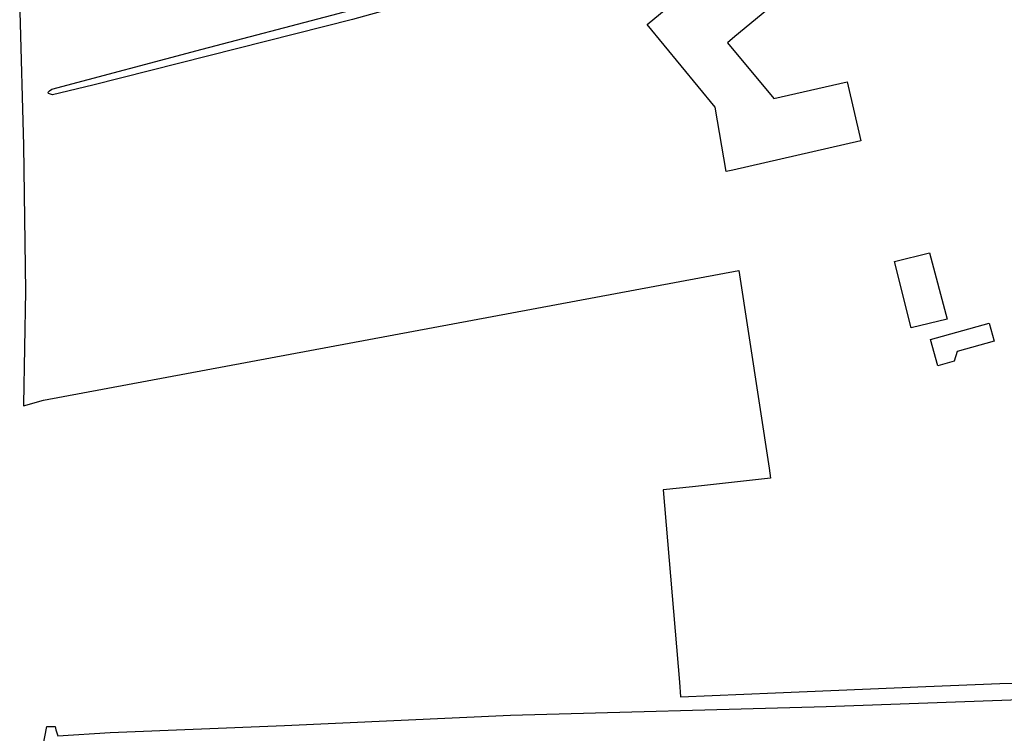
# Model space of a CAD drawing. Header units: metres. Extents: x 155581 to 157790, y 453982 to 460043.
# Tile 53 of 81: x 156051 to 156202, y 458198 to 458308. Entities that reach past the tile are written whole.
import ezdxf

# ---------------------------------------------------------------- set-up
doc = ezdxf.new("R2010")
doc.units = ezdxf.units.M
doc.header["$LTSCALE"] = 4
doc.layers.add('G_BTD', color=3, linetype='CONTINUOUS')
doc.layers.add('G_OTD', color=32, linetype='CONTINUOUS')

msp = doc.modelspace()

# ---------------------------------------------------------------- linework, layer by layer
at = {"layer": 'G_BTD', "linetype": 'Continuous', "transparency": 33554687}
msp.add_lwpolyline([(156178.635, 458154.688), (156137.687, 458155.449), (156061.159, 458152.356), (156060.623, 458151.096), (156055.163, 458151.021), (156054.543, 458196.325), (156055.144, 458199.482), (156056.403, 458199.489), (156056.503, 458199.006), (156056.806, 458198.073), (156064.861, 458198.574), (156091.584, 458199.632), (156126.245, 458201.22), (156174.65, 458202.554), (156210.081, 458203.86), (156214.749, 458204.087)], dxfattribs=at)
at = {"layer": 'G_OTD', "linetype": 'Continuous', "transparency": 33554687}
for points in [[(156173.094, 458315.591), (156160.67, 458305.334), (156159.521, 458304.385), (156166.611, 458295.801), (156177.895, 458298.368), (156179.967, 458289.339), (156160.35, 458284.834), (156159.33, 458284.6), (156157.629, 458294.515), (156147.227, 458307.196), (156166.738, 458323.306), (156167.725, 458322.11), (156170.686, 458324.544), (156175.068, 458319.231), (156172.106, 458316.788), (156173.094, 458315.591)], [(156129.894, 458315.825), (156129.138, 458315.516), (156102.045, 458307.952), (156062.176, 458297.865), (156055.998, 458296.394), (156055.396, 458296.577), (156055.353, 458296.773), (156055.55, 458297.011), (156055.886, 458297.263), (156078.958, 458303.413), (156098.851, 458308.624), (156118.379, 458313.835), (156129.838, 458316.945), (156130.398, 458316.637), (156130.37, 458316.301), (156129.894, 458315.825)], [(156050.98, 458309.159), (156051.58, 458288.623), (156051.88, 458266.288), (156051.543, 458248.862), (156051.547, 458248.689), (156054.65, 458249.537), (156161.267, 458269.417), (156165.94, 458239.109), (156166.108, 458237.597), (156154.158, 458236.272), (156149.663, 458235.781), (156152.16, 458206.316), (156152.337, 458204.056), (156166.882, 458204.642), (156189.931, 458205.652), (156201.309, 458206.104), (156214.86, 458206.384)], [(156185.133, 458270.801), (156190.527, 458272.127), (156193.202, 458261.995), (156187.713, 458260.647), (156185.133, 458270.801)], [(156194.301, 458255.546), (156191.787, 458254.836), (156190.658, 458258.836), (156199.661, 458261.378), (156200.439, 458258.623), (156194.745, 458257.016), (156194.301, 458255.546)]]:
    msp.add_lwpolyline(points, dxfattribs=at)

doc.saveas('drawing.dxf')
